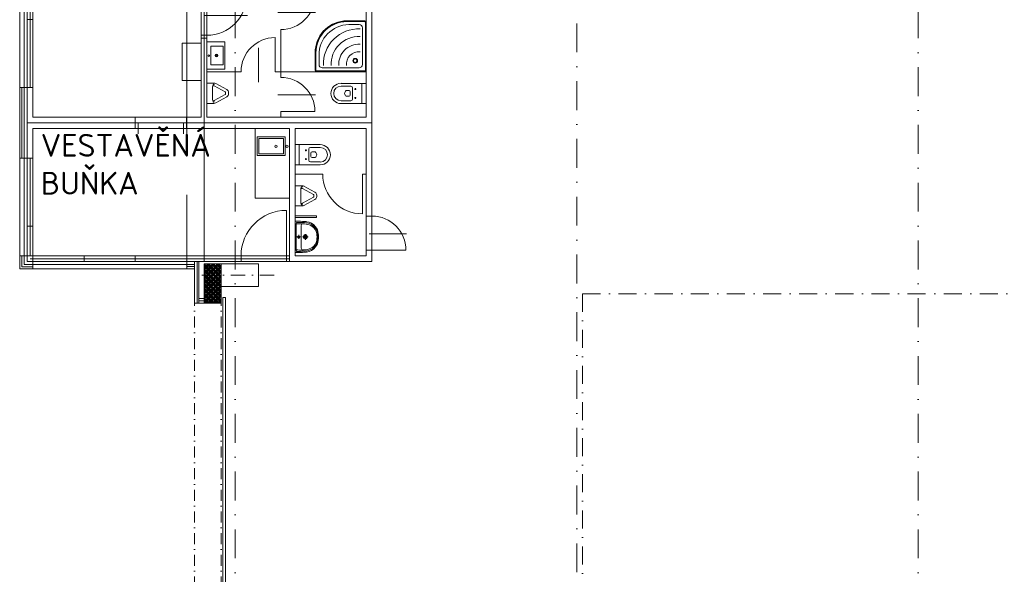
# Model space of a CAD drawing. Header units: millimetres. Extents: x -916886 to 3713765, y -2985421 to 1675785.
# Tile 49 of 256: x 818272 to 835578, y 70069 to 79825. Entities that reach past the tile are written whole.
import ezdxf

# ---------------------------------------------------------------- set-up
doc = ezdxf.new("R2010")
doc.units = ezdxf.units.MM
doc.linetypes.add('DASHDOT', pattern=[25.4, 12.7, -6.35, 0, -6.35])
doc.linetypes.add('ČERCHOVANÁ', pattern=[25.4, 12.7, -6.35, 0, -6.35])
for name, color, linetype, lineweight in [('___vedl obj', 7, 'Continuous', 30), ('A99_N_kce-pohl', 1, 'Continuous', 9), ('A99_N_kce-pohl @ 200 VP1', 1, 'Continuous', 9), ('A99_N_kce-pohl @ 200 VP10', 1, 'Continuous', 9), ('A99_N_kce-pohl @ 200 VP11', 1, 'Continuous', 9), ('A99_N_kce-pohl @ 200 VP12', 1, 'Continuous', 9), ('A99_N_kce-pohl @ 200 VP13', 1, 'Continuous', 9), ('A99_N_kce-pohl @ 200 VP14', 1, 'Continuous', 9), ('A99_N_kce-pohl @ 200 VP15', 1, 'Continuous', 9), ('A99_N_kce-pohl @ 200 VP16', 1, 'Continuous', 9), ('A99_N_kce-pohl @ 200 VP17', 1, 'Continuous', 9), ('A99_N_kce-pohl @ 200 VP18', 1, 'Continuous', 9), ('A99_N_kce-pohl @ 200 VP19', 1, 'Continuous', 9), ('A99_N_kce-pohl @ 200 VP2', 1, 'Continuous', 9), ('A99_N_kce-pohl @ 200 VP20', 1, 'Continuous', 9), ('A99_N_kce-pohl @ 200 VP21', 1, 'Continuous', 9), ('A99_N_kce-pohl @ 200 VP22', 1, 'Continuous', 9), ('A99_N_kce-pohl @ 200 VP23', 1, 'Continuous', 9), ('A99_N_kce-pohl @ 200 VP24', 1, 'Continuous', 9), ('A99_N_kce-pohl @ 200 VP25', 1, 'Continuous', 9), ('A99_N_kce-pohl @ 200 VP26', 1, 'Continuous', 9), ('A99_N_kce-pohl @ 200 VP27', 1, 'Continuous', 9), ('A99_N_kce-pohl @ 200 VP28', 1, 'Continuous', 9), ('A99_N_kce-pohl @ 200 VP29', 1, 'Continuous', 9), ('A99_N_kce-pohl @ 200 VP3', 1, 'Continuous', 9), ('A99_N_kce-pohl @ 200 VP30', 1, 'Continuous', 9), ('A99_N_kce-pohl @ 200 VP32', 1, 'Continuous', 9), ('A99_N_kce-pohl @ 200 VP33', 1, 'Continuous', 9), ('A99_N_kce-pohl @ 200 VP34', 1, 'Continuous', 9), ('A99_N_kce-pohl @ 200 VP35', 1, 'Continuous', 9), ('A99_N_kce-pohl @ 200 VP36', 1, 'Continuous', 9), ('A99_N_kce-pohl @ 200 VP37', 1, 'Continuous', 9), ('A99_N_kce-pohl @ 200 VP39', 1, 'Continuous', 9), ('A99_N_kce-pohl @ 200 VP4', 1, 'Continuous', 9), ('A99_N_kce-pohl @ 200 VP40', 1, 'Continuous', 9), ('A99_N_kce-pohl @ 200 VP41', 1, 'Continuous', 9), ('A99_N_kce-pohl @ 200 VP42', 1, 'Continuous', 9), ('A99_N_kce-pohl @ 200 VP43', 1, 'Continuous', 9), ('A99_N_kce-pohl @ 200 VP46', 1, 'Continuous', 9), ('A99_N_kce-pohl @ 200 VP47', 1, 'Continuous', 9), ('A99_N_kce-pohl @ 200 VP48', 1, 'Continuous', 9), ('A99_N_kce-pohl @ 200 VP49', 1, 'Continuous', 9), ('A99_N_kce-pohl @ 200 VP50', 1, 'Continuous', 9), ('A99_N_kce-pohl @ 200 VP51', 1, 'Continuous', 9), ('A99_N_kce-pohl @ 200 VP6', 1, 'Continuous', 9), ('A99_N_kce-pohl @ 200 VP7', 1, 'Continuous', 9), ('A99_N_kce-pohl @ 200 VP8', 1, 'Continuous', 9), ('A99_N_kce-pohl @ 200 VPModel', 1, 'Continuous', 9), ('A99_N_kce-pohl @ 50', 1, 'Continuous', 9)]:
    doc.layers.add(name, color=color, linetype=linetype, lineweight=lineweight)
doc.styles.add('ad_popis 100', font='isocpeur.ttf', dxfattribs={"height": 200})
doc.linetypes.add('IZOLACE', pattern='A,0.00254,-2.54,[134,ltypeshp.shx,S=2.54,R=0,X=-2.54,Y=0],-5.08,[134,ltypeshp.shx,S=2.54,R=180,X=2.54,Y=0],-2.54', length=10.16254)
pattern_1 = [(45, (816062.5, 0), (-42.426407, 42.426407), []), (45, (816090.784, 0), (-42.426407, 42.426407), []), (135, (816110.524, 5.6), (-42.426407, -42.426407), [40, -20]), (135, (816124.666, 19.74), (-42.426407, -42.426407), [40, -20])]
pattern_2 = [(315, (2e-10, -816062.5), (42.426407, 42.426407), []), (315, (2e-10, -816090.784), (42.426407, 42.426407), []), (45, (5.6, -816110.524), (-42.426407, 42.426407), [40, -20]), (45, (19.74, -816124.666), (-42.426407, 42.426407), [40, -20])]
pattern_3 = [(135, (-4e-10, 816062.5), (-42.426407, -42.426407), []), (135, (-4e-10, 816090.784), (-42.426407, -42.426407), []), (225, (-5.6, 816110.524), (42.426407, -42.426407), [40, -20]), (225, (-19.74, 816124.666), (42.426407, -42.426407), [40, -20])]

# ---------------------------------------------------------------- blocks, each defined once
blk = doc.blocks.new('A$C2B9F600D')
at = {"layer": '___vedl obj', "lineweight": 9}
for p, q in [((4967, 6127), (4967, 7027)), ((4117, 6227), (2217, 6227)), ((2217, 6227), (4117, 6227)), ((2217, 6227), (2217, 4407)), ((4117, 6177), (2267, 6177)), ((2267, 4407), (2267, 6127)), ((2317, 6127), (4117, 6127)), ((2317, 6127), (2317, 4407)), ((3896, 6227), (4796, 6227)), ((3896, 6177), (4796, 6177)), ((3896, 6127), (4796, 6127)), ((5017, 6227), (4117, 6227)), ((5017, 6127), (4117, 6127)), ((4167, 6127), (4167, 6227)), ((4796, 6227), (5017, 6227)), ((4796, 6177), (5017, 6177)), ((4796, 6127), (5017, 6127)), ((5275, 6077), (5275, 6027)), ((5375, 6077), (5375, 6027)), ((6675, 6077), (6675, 6027)), ((5375, 6027), (5275, 6027)), ((5275, 6027), (5275, 5327)), ((5375, 6027), (6075, 6027)), ((5375, 6027), (5375, 5327)), ((6675, 6027), (7275, 6027)), ((7285, 5727), (6625, 5727)), ((6088, 5677), (5325, 5677)), ((6675, 5427), (6675, 5377)), ((5375, 5327), (5275, 5327)), ((5275, 5327), (5275, 5277)), ((5375, 5327), (5375, 5277)), ((6575, 4687), (6575, 5287)), ((4939, 4533), (4939, 5189)), ((4939, 5189), (5275, 5189)), ((5275, 5189), (5275, 4533)), ((6284, 5108), (6284, 4501)), ((5275, 4533), (4939, 4533)), ((5375, 4486), (5499, 4486)), ((5375, 4130), (5375, 4486)), ((5475, 4308), (5475, 4418)), ((5499, 4440), (5478, 4440)), ((5699, 4331), (5506, 4438)), ((5532, 4477), (5725, 4371)), ((7733, 4481), (8175, 4481)), ((7733, 4431), (7905, 4431)), ((7875, 4354), (7823, 4354)), ((7895, 4334), (7895, 4274)), ((7935, 4401), (7935, 4206)), ((8000, 4381), (7970, 4381)), ((7985, 4396), (7985, 4366)), ((8100, 4481), (8100, 4126)), ((8175, 4481), (8175, 4126)), ((5475, 4308), (5475, 4197)), ((5499, 4176), (5478, 4176)), ((5699, 4284), (5506, 4178)), ((5725, 4245), (5532, 4138)), ((5705, 4308), (5705, 4322)), ((5705, 4308), (5705, 4294)), ((5756, 4322), (5756, 4308)), ((5756, 4308), (5756, 4294)), ((7285, 4277), (6625, 4277)), ((7905, 4176), (7733, 4176)), ((7875, 4254), (7823, 4254)), ((8000, 4226), (7970, 4226)), ((7985, 4241), (7985, 4211)), ((5499, 4130), (5375, 4130)), ((6675, 3987), (7275, 3987)), ((8175, 4126), (7733, 4126)), ((5017, 3887), (4117, 3887)), ((4117, 3787), (5017, 3787)), ((5017, 3687), (4117, 3687)), ((4117, 3687), (5017, 3687)), ((4167, 3787), (4167, 2887)), ((4967, 3787), (4967, 3687)), ((6225, 3687), (6225, 2464)), ((6753, 3539), (6261, 3539)), ((6261, 3539), (6261, 3212)), ((6723, 3509), (6291, 3509)), ((6291, 3509), (6291, 3242)), ((6723, 3242), (6723, 3509)), ((6753, 3212), (6753, 3539)), ((6925, 3404), (7368, 3404)), ((6925, 3049), (6925, 3404)), ((7000, 3049), (7000, 3404)), ((7100, 3304), (7130, 3304)), ((7115, 3289), (7115, 3319)), ((7165, 3129), (7165, 3324)), ((7195, 3354), (7368, 3354)), ((2217, 1347), (2217, 3167)), ((2267, 3167), (2267, 1447)), ((2317, 1447), (2317, 3167)), ((6261, 3212), (6753, 3212)), ((6291, 3242), (6723, 3242)), ((7100, 3149), (7130, 3149)), ((7115, 3134), (7115, 3164)), ((7205, 3196), (7205, 3256)), ((7225, 3276), (7277, 3276)), ((7225, 3176), (7277, 3176)), ((7368, 3049), (6925, 3049)), ((7368, 3099), (7195, 3099)), ((8111, 2187), (8111, 2887)), ((6925, 2681), (7049, 2681)), ((6925, 2325), (6925, 2681)), ((7025, 2503), (7025, 2613)), ((7049, 2635), (7028, 2635)), ((7249, 2526), (7056, 2633)), ((7082, 2672), (7275, 2566)), ((6225, 2464), (6825, 2464)), ((7025, 2503), (7025, 2392)), ((7249, 2479), (7056, 2373)), ((7275, 2440), (7082, 2333)), ((7255, 2503), (7255, 2517)), ((7255, 2503), (7255, 2489)), ((7306, 2517), (7306, 2503)), ((7306, 2503), (7306, 2489)), ((7049, 2325), (6925, 2325)), ((7049, 2371), (7028, 2371)), ((6775, 1347), (6775, 2247)), ((6925, 2123), (6925, 2149)), ((6925, 2149), (7300, 2149)), ((7300, 2123), (6925, 2123)), ((7300, 2149), (7300, 2123)), ((8175, 1547), (8175, 2147)), ((8275, 1547), (8275, 2147)), ((6985, 2056), (6925, 2056)), ((6925, 2056), (6925, 1506)), ((6945, 2008), (6949, 2036)), ((6945, 2008), (6945, 1553)), ((6985, 2036), (6949, 2036)), ((7035, 1781), (7035, 1981)), ((7026, 1781), (6954, 1781)), ((6990, 1745), (6990, 1816)), ((7035, 1781), (7035, 1581)), ((7156, 1781), (7056, 1781)), ((7106, 1731), (7106, 1831)), ((8885, 1837), (8225, 1837)), ((4117, 1397), (2267, 1397)), ((2317, 1447), (4117, 1447)), ((3896, 1447), (4796, 1447)), ((3896, 1397), (4796, 1397)), ((4796, 1447), (5925, 1447)), ((4796, 1397), (5925, 1397)), ((6825, 1447), (5925, 1447)), ((6825, 1447), (5925, 1447)), ((5925, 1397), (6825, 1397)), ((5975, 1347), (5975, 1447)), ((6925, 1506), (6985, 1506)), ((6945, 1553), (6949, 1526)), ((6985, 1526), (6949, 1526)), ((8275, 1547), (8875, 1547)), ((4117, 1347), (2217, 1347)), ((2217, 1347), (4117, 1347)), ((3896, 1347), (4796, 1347)), ((4796, 1347), (5925, 1347)), ((6825, 1347), (5925, 1347)), ((6825, 1347), (5925, 1347))]:
    blk.add_line(p, q, dxfattribs=at)
at = {"layer": '___vedl obj', "lineweight": 9, "ltscale": 2}
for p, q in [((2317, 6227), (2217, 6227)), ((2217, 6227), (2217, 6127)), ((2217, 6127), (2317, 6127)), ((2317, 6127), (2317, 6227)), ((3217, 6127), (3217, 6227)), ((4117, 6127), (4117, 6227)), ((8275, 6227), (5017, 6227)), ((8275, 6227), (5017, 6227)), ((5017, 6127), (5017, 6227)), ((5275, 6127), (5017, 6127)), ((5275, 6127), (5275, 6227)), ((5275, 6077), (5275, 6127)), ((5275, 6127), (5275, 6127)), ((5375, 6077), (5275, 6077)), ((8175, 6127), (5375, 6127)), ((5375, 6077), (5375, 6127)), ((6675, 6027), (6675, 6127)), ((8175, 6127), (8175, 3887)), ((8275, 3787), (8275, 6227)), ((2317, 5607), (2217, 5607)), ((6675, 4587), (6675, 5427)), ((5275, 3887), (5275, 5277)), ((5375, 5277), (5275, 5277)), ((5375, 3887), (5375, 5277)), ((5975, 4687), (5375, 4687)), ((6675, 4687), (6575, 4687)), ((6675, 4687), (8175, 4687)), ((2317, 4407), (2217, 4407)), ((2217, 4407), (2217, 3787)), ((2317, 4407), (2317, 3887)), ((6675, 3887), (6675, 3987)), ((2317, 3887), (4117, 3887)), ((4117, 3887), (4117, 3687)), ((5017, 3887), (5275, 3887)), ((5017, 3687), (5017, 3887)), ((5375, 3887), (8175, 3887)), ((4117, 3787), (2217, 3787)), ((2217, 3167), (2217, 3787)), ((2217, 3787), (4117, 3787)), ((4117, 3687), (2317, 3687)), ((2317, 3687), (2317, 3167)), ((5017, 3787), (8275, 3787)), ((8275, 3787), (5017, 3787)), ((6825, 3687), (5017, 3687)), ((6825, 3687), (6825, 3687)), ((6825, 3687), (6825, 1347)), ((8175, 3687), (6925, 3687)), ((6925, 1447), (6925, 3687)), ((8175, 2147), (8175, 3687)), ((8275, 2147), (8275, 3787)), ((2317, 3167), (2217, 3167)), ((7411, 2887), (6925, 2887)), ((8111, 2887), (8175, 2887)), ((8275, 2147), (8175, 2147)), ((2317, 1967), (2217, 1967)), ((2217, 1347), (2217, 1447)), ((2217, 1447), (2317, 1447)), ((2317, 1447), (2317, 1347)), ((3217, 1447), (3217, 1347)), ((4117, 1447), (4117, 1347)), ((6925, 1447), (8175, 1447)), ((8275, 1547), (8175, 1547)), ((8175, 1547), (8175, 1447)), ((8275, 1347), (8275, 1547)), ((2317, 1347), (2217, 1347)), ((8275, 1347), (6825, 1347)), ((6825, 1347), (6825, 1347))]:
    blk.add_line(p, q, dxfattribs=at)
at = {"layer": '___vedl obj', "lineweight": 9, "ltscale": 100}
for p, q in [((5025, 1347), (5025, 6227)), ((5325, 1347), (5325, 6227))]:
    blk.add_line(p, q, dxfattribs=at)
at = {"layer": '___vedl obj', "lineweight": 9, "ltscale": 10}
for p, q in [((5375, 5210), (5690, 5210)), ((5375, 4730), (5375, 5210)), ((5690, 4730), (5690, 5210)), ((5445, 5134), (5659, 5134)), ((5445, 4806), (5445, 5134)), ((5659, 5134), (5659, 4806)), ((5375, 4730), (5690, 4730)), ((5445, 4806), (5659, 4806))]:
    blk.add_line(p, q, dxfattribs=at)
at = {"layer": '___vedl obj', "lineweight": 9}
for points in [[(8175, 4687), (7302, 4687, -0.40794), (7279, 4709), (7279, 5017, -0.390394), (7784, 5579), (8153, 5583, -0.409143), (8175, 5560)], [(8169, 4709, -0.406743), (8153, 4693), (7302, 4693, -0.406734), (7286, 4709), (7286, 5017, -0.39027), (7784, 5572), (8153, 5576, -0.40753), (8169, 5560)], [(8162, 4709, -0.404377), (8153, 4700), (7302, 4700, -0.404372), (7293, 4709), (7293, 5017, -0.390143), (7784, 5565), (8153, 5569, -0.404372), (8162, 5560)], [(8050, 5516, -0.407116), (8108, 5457), (8108, 4812, -0.41872), (8050, 4754), (7404, 4754, -0.418721), (7346, 4812), (7346, 4976, -0.409609), (7870, 5516)]]:
    blk.add_lwpolyline(points, format="xyb", close=True, dxfattribs=at)
at = {"layer": '___vedl obj', "lineweight": 9, "ltscale": 10}
for centre, radius in [((5410, 4970), 14), ((5543, 4970), 24.5), ((5543, 4970), 14)]:
    blk.add_circle(centre, radius, dxfattribs=at)
at = {"layer": '___vedl obj', "lineweight": 9}
for centre, radius in [((7982, 4880), 41.1), ((7982, 4880), 30.3), ((7985, 4381), 7.5), ((7985, 4226), 7.5), ((6588, 3376), 20.1), ((6783, 3376), 20.1), ((7115, 3304), 7.5), ((7115, 3149), 7.5), ((6990, 1781), 20), ((7106, 1781), 37.5), ((7106, 1781), 25)]:
    blk.add_circle(centre, radius, dxfattribs=at)
for centre, radius, start, end in [((4967, 6227), 800, 90, 180), ((5375, 6027), 700, 270, 0), ((6675, 6027), 600, 270, 0), ((8043, 4819), 620, 87.636, 182.3455), ((6575, 4687), 600, 90, 180), ((8043, 4819), 485, 86.9786, 183.0029), ((8043, 4819), 350, 85.8145, 184.167), ((8043, 4819), 216, 83.1874, 186.7941), ((6675, 3987), 600, 0, 90), ((7733, 4304), 178, 90, 270), ((7733, 4304), 128, 90, 270), ((7857, 4302), 61.7, 123.2659, 178.4872), ((7875, 4334), 20, 0, 90), ((7905, 4401), 30, 0, 90), ((7857, 4305), 61.7, 181.5128, 236.7341), ((7875, 4274), 20, 270, 0), ((7905, 4206), 30, 270, 0), ((4167, 3687), 800, 270, 0), ((7195, 3324), 30, 90, 180), ((7368, 3226), 178, 270, 90), ((7368, 3226), 128, 270, 90), ((7195, 3129), 30, 180, 270), ((7225, 3256), 20, 90, 180), ((7225, 3196), 20, 180, 270), ((7244, 3225), 61.7, 1.5128, 56.7341), ((7244, 3228), 61.7, 303.2659, 358.4872), ((8111, 2887), 700, 180, 270), ((6775, 1447), 800, 90, 180), ((8275, 1547), 600, 0, 90), ((7030, 688), 1323, 88.4771, 93.6753), ((6978, 533), 1523, 84.4928, 89.7382), ((6978, 533), 1503, 84.4821, 89.7365), ((7065, 1981), 30, 90, 180), ((7077, 1814), 197, 77.8887, 93.5287), ((7097, 1791), 216, 53.7612, 84.2094), ((7096, 1797), 234, 42.1732, 83.4704), ((7103, 1819), 230, 36.9872, 84.6397), ((7098, 1795), 213, 12.9464, 53.5152), ((7113, 1813), 210, 8.1842, 42.1053), ((7105, 1819), 229, 5.9722, 37.4241), ((6910, 1781), 401, 351.122, 8.878), ((6925, 1781), 401, 351.122, 8.878), ((6937, 1781), 401, 351.122, 8.878), ((7065, 1581), 30, 180, 270), ((7097, 1770), 216, 275.7906, 306.2388), ((7096, 1765), 234, 276.5296, 317.8268), ((7103, 1742), 230, 275.3603, 323.0128), ((7098, 1766), 213, 306.4848, 347.0536), ((7113, 1749), 210, 317.8947, 351.8158), ((7105, 1743), 229, 322.5759, 354.0278), ((7030, 2871), 1321, 266.3208, 271.5269), ((6978, 3029), 1503, 270.2635, 275.5179), ((6978, 3029), 1523, 270.2618, 275.5072), ((7077, 1748), 197, 266.4713, 282.1113)]:
    blk.add_arc(centre, radius, start, end, dxfattribs=at)
at = {"layer": '___vedl obj', "lineweight": 9, "extrusion": (0, 0, -1)}
for centre, major_axis, start_param, end_param in [((5580, 4418), (105, 0), 3.141593, 3.548633), ((5498, 4450), (-16.4, 0), 0.407041, 2.145974), ((5499, 4428), (-63.8, 0), 1.570796, 2.120971), ((5499, 4428), (12.8, 0), -1.570796, -1.020621), ((5692, 4322), (12.8, 0), -1.020621, 0), ((5692, 4322), (63.8, 0), -1.020621, 0), ((5580, 4197), (105, 0), 2.734552, 3.141593), ((5498, 4166), (-16.4, 0), 4.137211, 5.876145), ((5499, 4187), (-12.8, 0), 4.162214, 4.712389), ((5692, 4294), (-12.8, 0), 3.141593, 4.162214), ((5692, 4294), (-63.8, 0), 3.141593, 4.162214), ((5499, 4187), (63.8, 0), 1.020621, 1.570796), ((7130, 2613), (105, 0), 3.141593, 3.548633), ((7048, 2645), (16.4, 0), 3.548633, 5.287567), ((7049, 2623), (63.8, 0), -1.570796, -1.020621), ((7049, 2623), (-12.8, 0), 1.570796, 2.120971), ((7242, 2517), (12.8, 0), -1.020621, 0), ((7242, 2489), (-12.8, 0), 3.141593, 4.162214), ((7242, 2517), (-63.8, 0), 2.120971, 3.141593), ((7242, 2489), (-63.8, 0), 3.141593, 4.162214), ((7130, 2392), (-105, 0), -0.407041, 0), ((7048, 2361), (-16.4, 0), 4.137211, 5.876145), ((7049, 2382), (12.8, 0), 1.020621, 1.570796), ((7049, 2382), (-63.8, 0), 4.162214, 4.712389)]:
    blk.add_ellipse(centre, major_axis=major_axis, ratio=0.900435, start_param=start_param, end_param=end_param, dxfattribs=at)
blk = doc.blocks.new('*U5490')
at = {"layer": 'A99_N_kce-pohl @ 200 VP1', "linetype": 'Continuous', "lineweight": 0, "transparency": 33554687}
h = blk.add_hatch(dxfattribs=at)
h.set_pattern_fill('ZDIVO-PLYNOSILIK', scale=20)
h.set_pattern_definition(pattern_1)
h.paths.add_polyline_path([(821512.5, 75530), (821812.5, 75530), (821812.5, 74840), (821512.5, 74840)])
at = {"layer": 'A99_N_kce-pohl @ 200 VP10', "linetype": 'Continuous', "lineweight": 0, "transparency": 33554687}
h = blk.add_hatch(dxfattribs=at)
h.set_pattern_fill('ZDIVO-PLYNOSILIK', scale=20)
h.set_pattern_definition(pattern_1)
h.paths.add_polyline_path([(821512.5, 75530), (821812.5, 75530), (821812.5, 74840), (821512.5, 74840)])
at = {"layer": 'A99_N_kce-pohl @ 200 VP11', "linetype": 'Continuous', "lineweight": 0, "transparency": 33554687}
h = blk.add_hatch(dxfattribs=at)
h.set_pattern_fill('ZDIVO-PLYNOSILIK', scale=20)
h.set_pattern_definition(pattern_1)
h.paths.add_polyline_path([(821512.5, 75530), (821812.5, 75530), (821812.5, 74840), (821512.5, 74840)])
at = {"layer": 'A99_N_kce-pohl @ 200 VP12', "linetype": 'Continuous', "lineweight": 0, "transparency": 33554687}
h = blk.add_hatch(dxfattribs=at)
h.set_pattern_fill('ZDIVO-PLYNOSILIK', scale=20)
h.set_pattern_definition(pattern_1)
h.paths.add_polyline_path([(821512.5, 75530), (821812.5, 75530), (821812.5, 74840), (821512.5, 74840)])
at = {"layer": 'A99_N_kce-pohl @ 200 VP13', "linetype": 'Continuous', "lineweight": 0, "transparency": 33554687}
h = blk.add_hatch(dxfattribs=at)
h.set_pattern_fill('ZDIVO-PLYNOSILIK', scale=20)
h.set_pattern_definition(pattern_2)
h.paths.add_polyline_path([(821512.5, 75530), (821812.5, 75530), (821812.5, 74840), (821512.5, 74840)])
at = {"layer": 'A99_N_kce-pohl @ 200 VP14', "linetype": 'Continuous', "lineweight": 0, "transparency": 33554687}
h = blk.add_hatch(dxfattribs=at)
h.set_pattern_fill('ZDIVO-PLYNOSILIK', scale=20)
h.set_pattern_definition(pattern_1)
h.paths.add_polyline_path([(821512.5, 75530), (821812.5, 75530), (821812.5, 74840), (821512.5, 74840)])
at = {"layer": 'A99_N_kce-pohl @ 200 VP15', "linetype": 'Continuous', "lineweight": 0, "transparency": 33554687}
h = blk.add_hatch(dxfattribs=at)
h.set_pattern_fill('ZDIVO-PLYNOSILIK', scale=20)
h.set_pattern_definition(pattern_1)
h.paths.add_polyline_path([(821512.5, 75530), (821812.5, 75530), (821812.5, 74840), (821512.5, 74840)])
at = {"layer": 'A99_N_kce-pohl @ 200 VP16', "linetype": 'Continuous', "lineweight": 0, "transparency": 33554687}
h = blk.add_hatch(dxfattribs=at)
h.set_pattern_fill('ZDIVO-PLYNOSILIK', scale=20)
h.set_pattern_definition(pattern_2)
h.paths.add_polyline_path([(821512.5, 75530), (821812.5, 75530), (821812.5, 74840), (821512.5, 74840)])
at = {"layer": 'A99_N_kce-pohl @ 200 VP17', "linetype": 'Continuous', "lineweight": 0, "transparency": 33554687}
h = blk.add_hatch(dxfattribs=at)
h.set_pattern_fill('ZDIVO-PLYNOSILIK', scale=20)
h.set_pattern_definition(pattern_1)
h.paths.add_polyline_path([(821512.5, 75530), (821812.5, 75530), (821812.5, 74840), (821512.5, 74840)])
at = {"layer": 'A99_N_kce-pohl @ 200 VP18', "linetype": 'Continuous', "lineweight": 0, "transparency": 33554687}
h = blk.add_hatch(dxfattribs=at)
h.set_pattern_fill('ZDIVO-PLYNOSILIK', scale=20)
h.set_pattern_definition(pattern_3)
h.paths.add_polyline_path([(821512.5, 75530), (821812.5, 75530), (821812.5, 74840), (821512.5, 74840)])
at = {"layer": 'A99_N_kce-pohl @ 200 VP19', "linetype": 'Continuous', "lineweight": 0, "transparency": 33554687}
h = blk.add_hatch(dxfattribs=at)
h.set_pattern_fill('ZDIVO-PLYNOSILIK', scale=20)
h.set_pattern_definition(pattern_2)
h.paths.add_polyline_path([(821512.5, 75530), (821812.5, 75530), (821812.5, 74840), (821512.5, 74840)])
at = {"layer": 'A99_N_kce-pohl @ 200 VP2', "linetype": 'Continuous', "lineweight": 0, "transparency": 33554687}
h = blk.add_hatch(dxfattribs=at)
h.set_pattern_fill('ZDIVO-PLYNOSILIK', scale=20)
h.set_pattern_definition(pattern_1)
h.paths.add_polyline_path([(821512.5, 75530), (821812.5, 75530), (821812.5, 74840), (821512.5, 74840)])
at = {"layer": 'A99_N_kce-pohl @ 200 VP20', "linetype": 'Continuous', "lineweight": 0, "transparency": 33554687}
h = blk.add_hatch(dxfattribs=at)
h.set_pattern_fill('ZDIVO-PLYNOSILIK', scale=20)
h.set_pattern_definition(pattern_1)
h.paths.add_polyline_path([(821512.5, 75530), (821812.5, 75530), (821812.5, 74840), (821512.5, 74840)])
at = {"layer": 'A99_N_kce-pohl @ 200 VP21', "linetype": 'Continuous', "lineweight": 0, "transparency": 33554687}
h = blk.add_hatch(dxfattribs=at)
h.set_pattern_fill('ZDIVO-PLYNOSILIK', scale=20)
h.set_pattern_definition(pattern_1)
h.paths.add_polyline_path([(821512.5, 75530), (821812.5, 75530), (821812.5, 74840), (821512.5, 74840)])
at = {"layer": 'A99_N_kce-pohl @ 200 VP22', "linetype": 'Continuous', "lineweight": 0, "transparency": 33554687}
h = blk.add_hatch(dxfattribs=at)
h.set_pattern_fill('ZDIVO-PLYNOSILIK', scale=20)
h.set_pattern_definition(pattern_3)
h.paths.add_polyline_path([(821512.5, 75530), (821812.5, 75530), (821812.5, 74840), (821512.5, 74840)])
at = {"layer": 'A99_N_kce-pohl @ 200 VP23', "linetype": 'Continuous', "lineweight": 0, "transparency": 33554687}
h = blk.add_hatch(dxfattribs=at)
h.set_pattern_fill('ZDIVO-PLYNOSILIK', scale=20)
h.set_pattern_definition(pattern_2)
h.paths.add_polyline_path([(821512.5, 75530), (821812.5, 75530), (821812.5, 74840), (821512.5, 74840)])
at = {"layer": 'A99_N_kce-pohl @ 200 VP24', "linetype": 'Continuous', "lineweight": 0, "transparency": 33554687}
h = blk.add_hatch(dxfattribs=at)
h.set_pattern_fill('ZDIVO-PLYNOSILIK', scale=20)
h.set_pattern_definition(pattern_1)
h.paths.add_polyline_path([(821512.5, 75530), (821812.5, 75530), (821812.5, 74840), (821512.5, 74840)])
at = {"layer": 'A99_N_kce-pohl @ 200 VP25', "linetype": 'Continuous', "lineweight": 0, "transparency": 33554687}
h = blk.add_hatch(dxfattribs=at)
h.set_pattern_fill('ZDIVO-PLYNOSILIK', scale=20)
h.set_pattern_definition(pattern_1)
h.paths.add_polyline_path([(821512.5, 75530), (821812.5, 75530), (821812.5, 74840), (821512.5, 74840)])
at = {"layer": 'A99_N_kce-pohl @ 200 VP26', "linetype": 'Continuous', "lineweight": 0, "transparency": 33554687}
h = blk.add_hatch(dxfattribs=at)
h.set_pattern_fill('ZDIVO-PLYNOSILIK', scale=20)
h.set_pattern_definition(pattern_1)
h.paths.add_polyline_path([(821512.5, 75530), (821812.5, 75530), (821812.5, 74840), (821512.5, 74840)])
at = {"layer": 'A99_N_kce-pohl @ 200 VP27', "linetype": 'Continuous', "lineweight": 0, "transparency": 33554687}
h = blk.add_hatch(dxfattribs=at)
h.set_pattern_fill('ZDIVO-PLYNOSILIK', scale=20)
h.set_pattern_definition(pattern_3)
h.paths.add_polyline_path([(821512.5, 75530), (821812.5, 75530), (821812.5, 74840), (821512.5, 74840)])
at = {"layer": 'A99_N_kce-pohl @ 200 VP28', "linetype": 'Continuous', "lineweight": 0, "transparency": 33554687}
h = blk.add_hatch(dxfattribs=at)
h.set_pattern_fill('ZDIVO-PLYNOSILIK', scale=20)
h.set_pattern_definition(pattern_1)
h.paths.add_polyline_path([(821512.5, 75530), (821812.5, 75530), (821812.5, 74840), (821512.5, 74840)])
at = {"layer": 'A99_N_kce-pohl @ 200 VP29', "linetype": 'Continuous', "lineweight": 0, "transparency": 33554687}
h = blk.add_hatch(dxfattribs=at)
h.set_pattern_fill('ZDIVO-PLYNOSILIK', scale=20)
h.set_pattern_definition(pattern_1)
h.paths.add_polyline_path([(821512.5, 75530), (821812.5, 75530), (821812.5, 74840), (821512.5, 74840)])
at = {"layer": 'A99_N_kce-pohl @ 200 VP3', "linetype": 'Continuous', "lineweight": 0, "transparency": 33554687}
h = blk.add_hatch(dxfattribs=at)
h.set_pattern_fill('ZDIVO-PLYNOSILIK', scale=20)
h.set_pattern_definition(pattern_1)
h.paths.add_polyline_path([(821512.5, 75530), (821812.5, 75530), (821812.5, 74840), (821512.5, 74840)])
at = {"layer": 'A99_N_kce-pohl @ 200 VP30', "linetype": 'Continuous', "lineweight": 0, "transparency": 33554687}
h = blk.add_hatch(dxfattribs=at)
h.set_pattern_fill('ZDIVO-PLYNOSILIK', scale=20)
h.set_pattern_definition(pattern_1)
h.paths.add_polyline_path([(821512.5, 75530), (821812.5, 75530), (821812.5, 74840), (821512.5, 74840)])
at = {"layer": 'A99_N_kce-pohl @ 200 VP32', "linetype": 'Continuous', "lineweight": 0, "transparency": 33554687}
h = blk.add_hatch(dxfattribs=at)
h.set_pattern_fill('ZDIVO-PLYNOSILIK', scale=20)
h.set_pattern_definition(pattern_1)
h.paths.add_polyline_path([(821512.5, 75530), (821812.5, 75530), (821812.5, 74840), (821512.5, 74840)])
at = {"layer": 'A99_N_kce-pohl @ 200 VP33', "linetype": 'Continuous', "lineweight": 0, "transparency": 33554687}
h = blk.add_hatch(dxfattribs=at)
h.set_pattern_fill('ZDIVO-PLYNOSILIK', scale=20)
h.set_pattern_definition(pattern_1)
h.paths.add_polyline_path([(821512.5, 75530), (821812.5, 75530), (821812.5, 74840), (821512.5, 74840)])
at = {"layer": 'A99_N_kce-pohl @ 200 VP34', "linetype": 'Continuous', "lineweight": 0, "transparency": 33554687}
h = blk.add_hatch(dxfattribs=at)
h.set_pattern_fill('ZDIVO-PLYNOSILIK', scale=20)
h.set_pattern_definition(pattern_1)
h.paths.add_polyline_path([(821512.5, 75530), (821812.5, 75530), (821812.5, 74840), (821512.5, 74840)])
at = {"layer": 'A99_N_kce-pohl @ 200 VP35', "linetype": 'Continuous', "lineweight": 0, "transparency": 33554687}
h = blk.add_hatch(dxfattribs=at)
h.set_pattern_fill('ZDIVO-PLYNOSILIK', scale=20)
h.set_pattern_definition(pattern_1)
h.paths.add_polyline_path([(821512.5, 75530), (821812.5, 75530), (821812.5, 74840), (821512.5, 74840)])
at = {"layer": 'A99_N_kce-pohl @ 200 VP36', "linetype": 'Continuous', "lineweight": 0, "transparency": 33554687}
h = blk.add_hatch(dxfattribs=at)
h.set_pattern_fill('ZDIVO-PLYNOSILIK', scale=20)
h.set_pattern_definition(pattern_1)
h.paths.add_polyline_path([(821512.5, 75530), (821812.5, 75530), (821812.5, 74840), (821512.5, 74840)])
at = {"layer": 'A99_N_kce-pohl @ 200 VP37', "linetype": 'Continuous', "lineweight": 0, "transparency": 33554687}
h = blk.add_hatch(dxfattribs=at)
h.set_pattern_fill('ZDIVO-PLYNOSILIK', scale=20)
h.set_pattern_definition(pattern_1)
h.paths.add_polyline_path([(821512.5, 75530), (821812.5, 75530), (821812.5, 74840), (821512.5, 74840)])
at = {"layer": 'A99_N_kce-pohl @ 200 VP39', "linetype": 'Continuous', "lineweight": 0, "transparency": 33554687}
h = blk.add_hatch(dxfattribs=at)
h.set_pattern_fill('ZDIVO-PLYNOSILIK', scale=20)
h.set_pattern_definition(pattern_1)
h.paths.add_polyline_path([(821512.5, 75530), (821812.5, 75530), (821812.5, 74840), (821512.5, 74840)])
at = {"layer": 'A99_N_kce-pohl @ 200 VP4', "linetype": 'Continuous', "lineweight": 0, "transparency": 33554687}
h = blk.add_hatch(dxfattribs=at)
h.set_pattern_fill('ZDIVO-PLYNOSILIK', scale=20)
h.set_pattern_definition(pattern_1)
h.paths.add_polyline_path([(821512.5, 75530), (821812.5, 75530), (821812.5, 74840), (821512.5, 74840)])
at = {"layer": 'A99_N_kce-pohl @ 200 VP40', "linetype": 'Continuous', "lineweight": 0, "transparency": 33554687}
h = blk.add_hatch(dxfattribs=at)
h.set_pattern_fill('ZDIVO-PLYNOSILIK', scale=20)
h.set_pattern_definition(pattern_1)
h.paths.add_polyline_path([(821512.5, 75530), (821812.5, 75530), (821812.5, 74840), (821512.5, 74840)])
at = {"layer": 'A99_N_kce-pohl @ 200 VP41', "linetype": 'Continuous', "lineweight": 0, "transparency": 33554687}
h = blk.add_hatch(dxfattribs=at)
h.set_pattern_fill('ZDIVO-PLYNOSILIK', scale=20)
h.set_pattern_definition(pattern_1)
h.paths.add_polyline_path([(821512.5, 75530), (821812.5, 75530), (821812.5, 74840), (821512.5, 74840)])
at = {"layer": 'A99_N_kce-pohl @ 200 VP42', "linetype": 'Continuous', "lineweight": 0, "transparency": 33554687}
h = blk.add_hatch(dxfattribs=at)
h.set_pattern_fill('ZDIVO-PLYNOSILIK', scale=20)
h.set_pattern_definition(pattern_1)
h.paths.add_polyline_path([(821512.5, 75530), (821812.5, 75530), (821812.5, 74840), (821512.5, 74840)])
at = {"layer": 'A99_N_kce-pohl @ 200 VP43', "linetype": 'Continuous', "lineweight": 0, "transparency": 33554687}
h = blk.add_hatch(dxfattribs=at)
h.set_pattern_fill('ZDIVO-PLYNOSILIK', scale=20)
h.set_pattern_definition([(315, (-2e-10, -816062.5), (42.426407, 42.426407), []), (315, (-2e-10, -816090.784), (42.426407, 42.426407), []), (45, (5.6, -816110.524), (-42.426407, 42.426407), [40, -20]), (45, (19.74, -816124.666), (-42.426407, 42.426407), [40, -20])])
h.paths.add_polyline_path([(821512.5, 75530), (821812.5, 75530), (821812.5, 74840), (821512.5, 74840)])
at = {"layer": 'A99_N_kce-pohl @ 200 VP46', "linetype": 'Continuous', "lineweight": 0, "transparency": 33554687}
h = blk.add_hatch(dxfattribs=at)
h.set_pattern_fill('ZDIVO-PLYNOSILIK', scale=20)
h.set_pattern_definition(pattern_1)
h.paths.add_polyline_path([(821512.5, 75530), (821812.5, 75530), (821812.5, 74840), (821512.5, 74840)])
at = {"layer": 'A99_N_kce-pohl @ 200 VP47', "linetype": 'Continuous', "lineweight": 0, "transparency": 33554687}
h = blk.add_hatch(dxfattribs=at)
h.set_pattern_fill('ZDIVO-PLYNOSILIK', scale=20)
h.set_pattern_definition(pattern_1)
h.paths.add_polyline_path([(821512.5, 75530), (821812.5, 75530), (821812.5, 74840), (821512.5, 74840)])
at = {"layer": 'A99_N_kce-pohl @ 200 VP48', "linetype": 'Continuous', "lineweight": 0, "transparency": 33554687}
h = blk.add_hatch(dxfattribs=at)
h.set_pattern_fill('ZDIVO-PLYNOSILIK', scale=20)
h.set_pattern_definition(pattern_3)
h.paths.add_polyline_path([(821512.5, 75530), (821812.5, 75530), (821812.5, 74840), (821512.5, 74840)])
at = {"layer": 'A99_N_kce-pohl @ 200 VP49', "linetype": 'Continuous', "lineweight": 0, "transparency": 33554687}
h = blk.add_hatch(dxfattribs=at)
h.set_pattern_fill('ZDIVO-PLYNOSILIK', scale=20)
h.set_pattern_definition(pattern_1)
h.paths.add_polyline_path([(821512.5, 75530), (821812.5, 75530), (821812.5, 74840), (821512.5, 74840)])
at = {"layer": 'A99_N_kce-pohl @ 200 VP50', "linetype": 'Continuous', "lineweight": 0, "transparency": 33554687}
h = blk.add_hatch(dxfattribs=at)
h.set_pattern_fill('ZDIVO-PLYNOSILIK', scale=20)
h.set_pattern_definition(pattern_1)
h.paths.add_polyline_path([(821512.5, 75530), (821812.5, 75530), (821812.5, 74840), (821512.5, 74840)])
at = {"layer": 'A99_N_kce-pohl @ 200 VP51', "linetype": 'Continuous', "lineweight": 0, "transparency": 33554687}
h = blk.add_hatch(dxfattribs=at)
h.set_pattern_fill('ZDIVO-PLYNOSILIK', scale=20)
h.set_pattern_definition(pattern_1)
h.paths.add_polyline_path([(821512.5, 75530), (821812.5, 75530), (821812.5, 74840), (821512.5, 74840)])
at = {"layer": 'A99_N_kce-pohl @ 200 VP6', "linetype": 'Continuous', "lineweight": 0, "transparency": 33554687}
h = blk.add_hatch(dxfattribs=at)
h.set_pattern_fill('ZDIVO-PLYNOSILIK', scale=20)
h.set_pattern_definition(pattern_1)
h.paths.add_polyline_path([(821512.5, 75530), (821812.5, 75530), (821812.5, 74840), (821512.5, 74840)])
at = {"layer": 'A99_N_kce-pohl @ 200 VP7', "linetype": 'Continuous', "lineweight": 0, "transparency": 33554687}
h = blk.add_hatch(dxfattribs=at)
h.set_pattern_fill('ZDIVO-PLYNOSILIK', scale=20)
h.set_pattern_definition(pattern_1)
h.paths.add_polyline_path([(821512.5, 75530), (821812.5, 75530), (821812.5, 74840), (821512.5, 74840)])
at = {"layer": 'A99_N_kce-pohl @ 200 VP8', "linetype": 'Continuous', "lineweight": 0, "transparency": 33554687}
h = blk.add_hatch(dxfattribs=at)
h.set_pattern_fill('ZDIVO-PLYNOSILIK', scale=20)
h.set_pattern_definition(pattern_1)
h.paths.add_polyline_path([(821512.5, 75530), (821812.5, 75530), (821812.5, 74840), (821512.5, 74840)])
at = {"layer": 'A99_N_kce-pohl @ 200 VPModel', "linetype": 'Continuous', "lineweight": 0, "transparency": 33554687}
h = blk.add_hatch(dxfattribs=at)
h.set_pattern_fill('ZDIVO-PLYNOSILIK', scale=20)
h.set_pattern_definition(pattern_1)
h.paths.add_polyline_path([(821512.5, 75530), (821812.5, 75530), (821812.5, 74840), (821512.5, 74840)])
at = {"layer": 'A99_N_kce-pohl @ 50', "linetype": 'Continuous', "lineweight": 0, "transparency": 33554687}
h = blk.add_hatch(dxfattribs=at)
h.set_pattern_fill('ZDIVO-PLYNOSILIK', scale=20)
h.set_pattern_definition(pattern_1)
h.paths.add_polyline_path([(821512.5, 75530), (821812.5, 75530), (821812.5, 74840), (821512.5, 74840)])

msp = doc.modelspace()

# ---------------------------------------------------------------- linework, layer by layer
at = {"layer": 'A99_N_kce-pohl', "color": 7, "linetype": 'DASHDOT', "ltscale": 40}
for p, q in [((822062.5, 139955), (822062.5, 25785)), ((834062.5, 139955), (834062.5, 22692.5))]:
    msp.add_line(p, q, dxfattribs=at)
at = {"layer": 'A99_N_kce-pohl', "color": 7}
for p in [(821512.5, 74940), (821812.5, 75530)]:
    msp.add_line(p, (821512.5, 75530), dxfattribs=at)
at = {"layer": 'A99_N_kce-pohl', "color": 7, "linetype": 'Continuous', "ltscale": 2}
msp.add_line((821812.5, 75130), (821812.5, 75530), dxfattribs=at)
at = {"layer": 'A99_N_kce-pohl', "color": 7, "linetype": 'ČERCHOVANÁ', "lineweight": 9, "ltscale": 25}
msp.add_line((828162.5, 75005.3), (948512.5, 75005.3), dxfattribs=at)
at = {"layer": 'A99_N_kce-pohl', "color": 7, "linetype": 'ČERCHOVANÁ', "ltscale": 25}
msp.add_line((828162.5, 75005.3), (828162.5, 69595), dxfattribs=at)
at = {"layer": 'A99_N_kce-pohl', "color": 7, "linetype": 'ČERCHOVANÁ', "ltscale": 15}
for p, q in [((821342.5, 69840), (821342.5, 74840)), ((821812.5, 69840), (821812.5, 74840))]:
    msp.add_line(p, q, dxfattribs=at)
at = {"layer": 'A99_N_kce-pohl', "color": 7, "linetype": 'DASHDOT', "ltscale": 40}
msp.add_lwpolyline([(828062.5, -5085), (828062.5, 105200)], dxfattribs=at)
at = {"layer": 'A99_N_kce-pohl', "color": 7, "linetype": 'Continuous', "lineweight": 5, "ltscale": 0.5}
for points in [[(818352.5, 80500), (818352.5, 75520)], [(818272.5, 77390), (818272.5, 75670)], [(818352.5, 75520), (821342.5, 75520)], [(821342.5, 75490), (821342.5, 75570)], [(818504.5, 75440), (821212.5, 75440)], [(821512.5, 74840), (821512.5, 74940)]]:
    msp.add_lwpolyline(points, dxfattribs=at)
at = {"layer": 'A99_N_kce-pohl', "color": 7, "linetype": 'Continuous', "ltscale": 0.5}
msp.add_lwpolyline([(818272.5, 80350), (818272.5, 78630)], dxfattribs=at)
at = {"layer": 'A99_N_kce-pohl', "color": 7, "linetype": 'Continuous', "lineweight": 13, "ltscale": 0.5}
for points in [[(818402.5, 77390), (818272.5, 77390), (818272.5, 78630), (818404.5, 78630)], [(818504.5, 75570), (818504.5, 75440), (818272.5, 75440), (818272.5, 75670), (818404.5, 75670)], [(821212.5, 75570), (821212.5, 75440)], [(821342.5, 75440), (821342.5, 75440), (821212.5, 75440)]]:
    msp.add_lwpolyline(points, dxfattribs=at)
at = {"layer": 'A99_N_kce-pohl', "color": 7, "linetype": 'IZOLACE', "lineweight": 0, "ltscale": 3.5}
for points in [[(818310.5, 78630), (818309.5, 77390)], [(818310, 75670), (818310, 75477.5), (818504.5, 75477.5)], [(821212.5, 75482.5), (821342.5, 75482.5)]]:
    msp.add_lwpolyline(points, dxfattribs=at)
at = {"layer": 'A99_N_kce-pohl', "color": 7, "linetype": 'Continuous', "lineweight": 15}
msp.add_lwpolyline([(821342.5, 75490), (821342.5, 74840), (821817.5, 74840)], dxfattribs=at)
at = {"layer": 'A99_N_kce-pohl', "color": 7, "linetype": 'IZOLACE', "lineweight": 0, "ltscale": 3}
for points in [[(821390, 75570), (821390, 74840)], [(821422.5, 74882.5), (821512.5, 74882.5)]]:
    msp.add_lwpolyline(points, dxfattribs=at)
at = {"layer": 'A99_N_kce-pohl', "color": 7, "linetype": 'Continuous'}
for points in [[(821422.5, 75570), (821422.5, 74840)], [(821422.5, 74900), (821422.5, 74920), (821512.5, 74920)]]:
    msp.add_lwpolyline(points, dxfattribs=at)
at = {"layer": 'A99_N_kce-pohl', "color": 7, "linetype": 'Continuous', "lineweight": 20, "ltscale": 2}
msp.add_lwpolyline([(821812.5, 75530), (821812.5, 75530), (822472.5, 75530), (822472.5, 75130), (821812.5, 75130), (821812.5, 75135)], dxfattribs=at)
at = {"layer": 'A99_N_kce-pohl', "color": 7, "linetype": 'DASHDOT', "ltscale": 20}
msp.add_lwpolyline([(822745, 75330), (821380, 75330)], dxfattribs=at)
at = {"layer": 'A99_N_kce-pohl', "color": 7}
msp.add_lwpolyline([(821812.5, 75130), (821812.5, 74840)], dxfattribs=at)
at = {"layer": 'A99_N_kce-pohl', "color": 7, "linetype": 'Continuous'}
msp.add_lwpolyline([(821842.5, 74940), (821892.5, 74940), (821892.5, 69740), (821842.5, 69740)], close=True, dxfattribs=at)

# ---------------------------------------------------------------- block references
at = {"layer": 'A99_N_kce-pohl', "color": 7, "lineweight": 9, "ltscale": 2}
msp.add_blockref('A$C2B9F600D', (816187.3, 74223.3), dxfattribs=at)
at = {"layer": 'A99_N_kce-pohl', "color": 4, "linetype": 'Continuous', "lineweight": 0}
msp.add_blockref('*U5490', (0, 0), dxfattribs=at)

# ---------------------------------------------------------------- next in the draw order: texts
at = {"layer": 'A99_N_kce-pohl', "color": 7, "lineweight": 0, "insert": (818642.5, 77815), "char_height": 400, "attachment_point": 1, "style": 'ad_popis 100', "bg_fill": 3, "box_fill_scale": 1, "bg_fill_color": 256, "bg_fill_transparency": 0}
msp.add_mtext_dynamic_manual_height_columns('VESTAVĚNÁ BUŇKA', width=2851.69, gutter_width=1000, heights=[0], dxfattribs=at)

doc.saveas('drawing.dxf')
